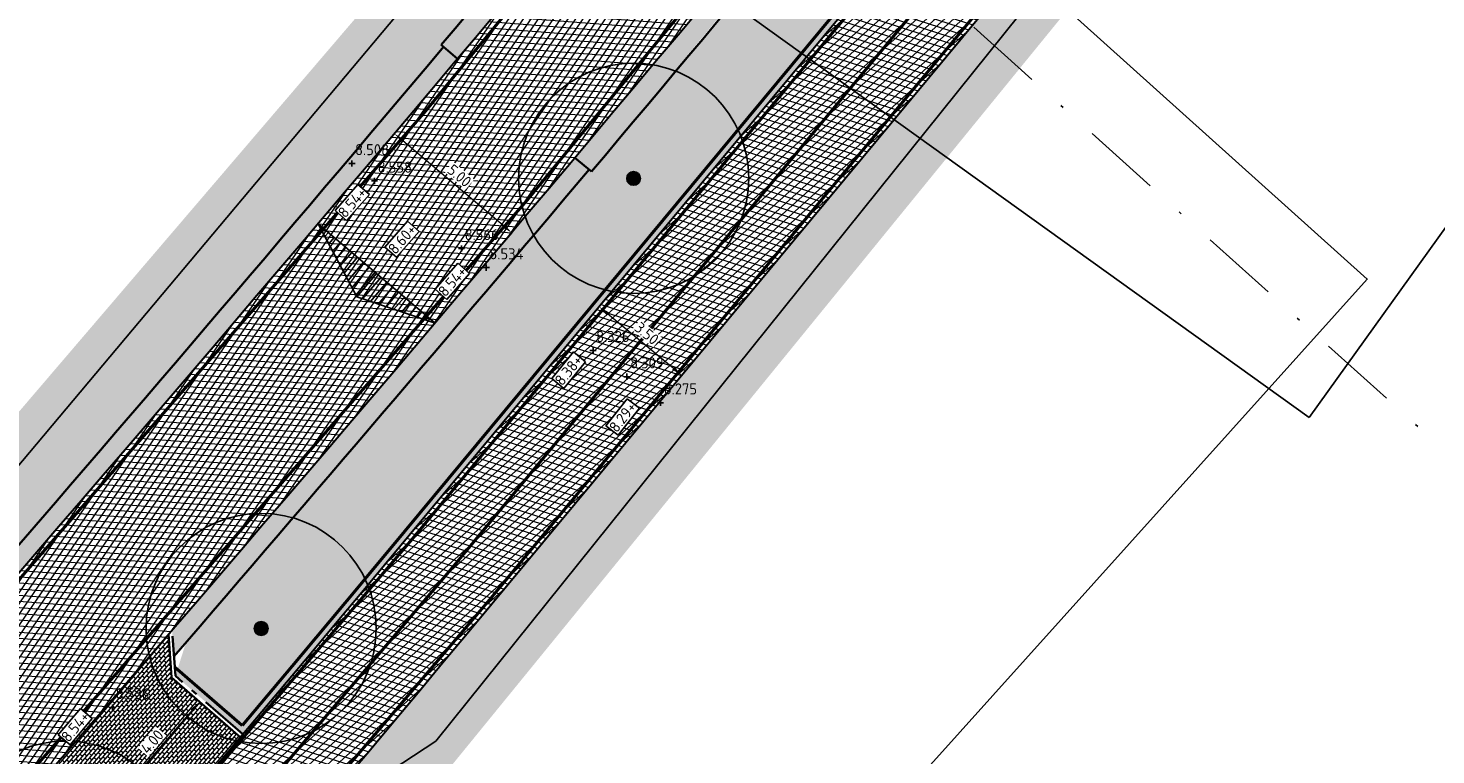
# Model space of a CAD drawing. Header units: metres. Extents: x 157685 to 160831, y 403691 to 406312.
# Tile 54 of 134: x 159444 to 159490, y 404502 to 404525. Entities that reach past the tile are written whole.
import ezdxf

# ---------------------------------------------------------------- set-up
doc = ezdxf.new("R2010")
doc.units = ezdxf.units.M
doc.header["$PDMODE"] = 35
for name, pattern in [('DASHDOT2', [12.7, 6.35, -3.175, 0, -3.175]), ('VH-OPSLUITBAND_120X250', [26, 16, -4, 2, -4]), ('VW-1-3_STREEP', [4, 1, -3]), ('VW-30-270_STREEP', [3, 0.3, -2.7])]:
    doc.linetypes.add(name, pattern=pattern)
doc.layers.get('Defpoints').update_dxf_attribs({"color": 171})
for name, color, linetype, lineweight in [('B-WE-GR-BOOM-S (ingemeten)', 90, 'Continuous', 25), ('B-WE-OG-HOOGTEPUNT-S', 7, 'Continuous', 25), ('B-WE-OG-HOOGTEPUNT-T18', 10, 'Continuous', 18), ('N-WE-GR-DOORWORTELBARE RUIMTE-G', 80, 'Continuous', 35), ('N-WE-GR-GRAS-A', 62, 'Continuous', 18), ('N-WE-GW-HOOGTE_AFWERKHOOGTE-T25', 7, 'Continuous', 25), ('N-WE-VH-GESLOTENVERHARDING_ASFALT-A-200', 253, 'Continuous', 18), ('N-WE-VH-HALFVERHARDING_GESTABILISEERD GRAS-A-200', 190, 'Continuous', 18), ('N-WE-VH-HALFVERHARDING_GRASBETONSTEEN-A-200', 132, 'Continuous', 18), ('N-WE-VH-HALFVERHARDING_GRASBETONSTEEN-G', 7, 'Continuous', 35), ('N-WE-VH-KANTOPSLUITING_OPSLUITBAND_120X250-G', 4, 'VH-OPSLUITBAND_120X250', 35), ('N-WE-VH-KANTVERHARDING-G', 7, 'Continuous', 30), ('N-WE-VH-M', 7, 'Continuous', 18), ('N-WE-VH-OPENVERHARDING_BETONSTRAATSTEEN-A-200', 252, 'Continuous', 18), ('N-WE-VH-VERHARDING_ASFALT-A', 252, 'Continuous', 18), ('N-WE-VW-MARKERING_LANGS_STREEP_13_010-G', 7, 'VW-1-3_STREEP', 13), ('N-WE-VW-MARKERING_LANGS_STREEP_30270_010-G', 7, 'VW-30-270_STREEP', 13), ('N-WE-VW-MARKERING_LANGS_STREEP_DOORGETROKKEN_010-G', 7, 'Continuous', 13), ('X-XX-AL-BLADVERWIJZING_AS-G', 7, 'DASHDOT2', 25)]:
    doc.layers.add(name, color=color, linetype=linetype, lineweight=lineweight)
doc.layers.add('Iv-a-afwateringsprofiel', color=5, linetype='Continuous')
doc.styles.add('NLCS-ISO', font='NLCS-ISO.TTF')
doc.styles.add('NLCS-ISO-M200-T18', font='NLCS-ISO.TTF', dxfattribs={"height": 0.36})
doc.dimstyles.new('NLCS-M200-T18-PIJL_L2_H2', dxfattribs={"dimscale": 0.2, "dimtxt": 0.36, "dimasz": 1.8, "dimexe": 2, "dimexo": 2, "dimgap": 0.7, "dimtad": 1, "dimzin": 0, "dimdsep": 46, "dimtxsty": 'NLCS-ISO-M200-T18', "dimcen": 0, "dimdle": 2, "dimclrd": 256, "dimclre": 256, "dimclrt": 256, "dimazin": 0, "dimtfac": 1, "dimtofl": 0, "dimtmove": 0, "dimatfit": 3, "dimfxl": 2, "dimfxlon": 1, "dimtfill": 1, "dimtfillclr": 256, "dimtolj": 1, "dimtzin": 0, "dimlwd": -1, "dimlwe": -1, "dimarcsym": 0})
pattern_1 = [(0, (0, 0), (1, 1), [0.12, -0.8]), (45, (0.4, 0.2), (-0.1131370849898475, 1.866761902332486), [0.12, -0.8]), (29.99999999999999, (0.08, 0.12), (0.2274613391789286, 1.286025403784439), [0.12, -0.8]), (15, (0.32, 0.48), (0.3856270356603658, 0.7244941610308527), [0.12, -0.8]), (135, (0.16, 2), (-0.02828427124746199, -0.6505382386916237), [0.12, -0.8]), (150, (1.2, 0.4), (0.2156921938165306, -0.5864101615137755), [0.12, -0.8]), (165, (0.24, 0.04), (0.1434520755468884, -0.7010146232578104), [0.12, -0.8]), (85, (0.4, 0.4), (-0.872677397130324, 1.040016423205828), [0.12, -0.8]), (99.99999999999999, (0, 0), (-1.112117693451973, 0.7787131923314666), [0.12, -0.7999999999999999])]
pattern_2 = [(0, (0, 0), (0.1875, 0.1875), [0.1875, -0.1875]), (90, (0.09375, 0.09375), (-0.1875, 0.1875), [0.1875, -0.1875])]
pattern_3 = [(98.04306412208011, (159358.0725910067, 404372.9916169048), (-0.2772456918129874, -0.0391768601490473), [0.14, -0.14]), (188.0430641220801, (159358.0725910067, 404372.9916169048), (0.03917686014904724, -0.2772456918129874), [0.14, -0.14]), (98.04306412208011, (159357.9339694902, 404372.9720286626), (-0.2772456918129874, -0.0391768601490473), [0.14, -0.14]), (188.0430641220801, (159358.0530027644, 404373.1302384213), (0.03917686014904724, -0.2772456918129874), [0.14, -0.14])]
pattern_4 = [(45, (0, 0), (-0.1979898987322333, 0.1979898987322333), [0.14, -0.14]), (135, (0, 0), (-0.1979898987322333, -0.1979898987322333), [0.14, -0.14]), (45, (-0.098994, 0.098994), (-0.1979898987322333, 0.1979898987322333), [0.14, -0.14]), (135, (0.098994, 0.098994), (-0.1979898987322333, -0.1979898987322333), [0.14, -0.14])]

# ---------------------------------------------------------------- blocks, each defined once
blk = doc.blocks.new('*D772')
at = {"layer": 'Defpoints', "color": 0, "transparency": 16777216}
for p in [(159462.7440440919, 404516.3472097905), (159462.7440440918, 404516.3472097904), (159465.4372175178, 404514.1118536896)]:
    blk.add_point(p, dxfattribs=at)
at = {"layer": 'N-WE-VH-M', "transparency": 16777216}
for p, q in [((159462.7440440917, 404516.3472097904), (159462.4885748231, 404516.0394185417)), ((159465.1602053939, 404514.3417760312), (159463.0210562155, 404516.1172874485)), ((159465.4372175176, 404514.1118536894), (159465.181748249, 404513.8040624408))]:
    blk.add_line(p, q, dxfattribs=at)
for points in [[(159463.0593766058, 404516.1634561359), (159462.9827358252, 404516.0711187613), (159462.7440440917, 404516.3472097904)], [(159465.1985257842, 404514.3879447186), (159465.1218850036, 404514.2956073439), (159465.4372175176, 404514.1118536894)]]:
    blk.add_solid(points, dxfattribs=at)
at = {"layer": 'N-WE-VH-M', "transparency": 16777216, "insert": (159464.2950062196, 404515.4757647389), "char_height": 0.36, "attachment_point": 5, "rotation": 320.30704774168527, "style": 'NLCS-ISO-M200-T18', "bg_fill": 3, "box_fill_scale": 1.1, "bg_fill_color": 256, "bg_fill_true_color": 13158600, "bg_fill_transparency": 0}
blk.add_mtext('\\A1;3.50', dxfattribs=at)
blk = doc.blocks.new('*D773')
at = {"layer": 'Defpoints', "color": 0, "transparency": 16777216}
for p in [(159456.0759489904, 404521.9849455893), (159456.0759489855, 404521.9849455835), (159459.8941502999, 404518.7567357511)]:
    blk.add_point(p, dxfattribs=at)
at = {"layer": 'N-WE-VH-M', "transparency": 16777216}
for p, q in [((159456.0759489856, 404521.9849455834), (159455.8176921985, 404521.6794894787)), ((159459.6192398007, 404518.9891668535), (159456.3508594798, 404521.7525144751)), ((159459.894150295, 404518.7567357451), (159459.6358935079, 404518.4512796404))]:
    blk.add_line(p, q, dxfattribs=at)
for points in [[(159456.3895979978, 404521.7983328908), (159456.3121209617, 404521.7066960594), (159456.0759489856, 404521.9849455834)], [(159459.6579783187, 404519.0349852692), (159459.5805012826, 404518.9433484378), (159459.894150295, 404518.7567357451)]]:
    blk.add_solid(points, dxfattribs=at)
at = {"layer": 'N-WE-VH-M', "transparency": 16777216, "insert": (159458.1916550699, 404520.6152055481), "char_height": 0.36, "attachment_point": 5, "rotation": 319.7861749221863, "style": 'NLCS-ISO-M200-T18', "bg_fill": 3, "box_fill_scale": 1.1, "bg_fill_color": 256, "bg_fill_true_color": 13158600, "bg_fill_transparency": 0}
blk.add_mtext('\\A1;5.00', dxfattribs=at)
blk = doc.blocks.new('*D775')
at = {"layer": 'Defpoints', "color": 0, "transparency": 16777216}
for p in [(159449.731255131, 404503.4770989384), (159449.731255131, 404503.4770989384), (159447.1136451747, 404500.4525133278)]:
    blk.add_point(p, dxfattribs=at)
at = {"layer": 'N-WE-VH-M', "transparency": 16777216}
for p, q in [((159449.7312551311, 404503.4770989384), (159449.42879657, 404503.7388599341)), ((159447.3492300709, 404500.7247260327), (159449.495670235, 404503.2048862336)), ((159447.1136451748, 404500.4525133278), (159446.8111866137, 404500.7142743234))]:
    blk.add_line(p, q, dxfattribs=at)
for points in [[(159449.4503014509, 404503.2441503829), (159449.5410390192, 404503.1656220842), (159449.7312551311, 404503.4770989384)], [(159447.3038612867, 404500.7639901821), (159447.3945988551, 404500.6854618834), (159447.1136451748, 404500.4525133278)]]:
    blk.add_solid(points, dxfattribs=at)
at = {"layer": 'N-WE-VH-M', "transparency": 16777216, "insert": (159448.1804833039, 404502.1742149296), "char_height": 0.36, "attachment_point": 5, "rotation": 49.125640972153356, "style": 'NLCS-ISO-M200-T18', "bg_fill": 3, "box_fill_scale": 1.1, "bg_fill_color": 256, "bg_fill_true_color": 13158600, "bg_fill_transparency": 0}
blk.add_mtext('\\A1;4.00', dxfattribs=at)
blk = doc.blocks.new('SGR-BOOM_01')
at = {"ltscale": 0.1}
h = blk.add_hatch(color=256, dxfattribs=at)
edge = h.paths.add_edge_path()
edge.add_arc((7.366995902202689e-12, -5.115907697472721e-12), 0.15, 0, 360)
for centre, radius in [((0, 0), 2.5), ((7.366995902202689e-12, -5.115907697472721e-12), 0.04499999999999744)]:
    blk.add_circle(centre, radius)
blk.add_circle((7.366995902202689e-12, -5.115907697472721e-12), 0.15, dxfattribs=at)
blk = doc.blocks.new('SOG-HOOGTEPUNT-SO')
for p, q in [((-0.5, 0), (0.5, 0)), ((0, 0.5), (0, -0.5))]:
    blk.add_line(p, q)
blk = doc.blocks.new('*U874')
h = blk.add_hatch()
h.set_pattern_fill('AMO-BODEM_LEEM', color=256, scale=0.1, angle=135, pattern_type=2)
h.set_pattern_definition([(270, (-0.4999999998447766, -0.5295081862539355), (0.25, -5.551115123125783e-17), [])])
h.paths.add_polyline_path([(2.500000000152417, 0), (2.500000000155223, 1.000000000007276), (0, 0)])
h = blk.add_hatch()
h.set_pattern_fill('AMO-BODEM_LEEM', color=256, scale=0.1, angle=135, pattern_type=2)
h.set_pattern_definition([(270, (-1.499999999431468, -0.5295081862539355), (0.25, -5.551115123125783e-17), [])])
h.paths.add_polyline_path([(2.500000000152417, 0), (2.500000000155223, 1.000000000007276), (5.000000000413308, 0)])
for points in [[(2.500000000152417, 0), (2.500000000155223, 1.000000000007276), (0, 0)], [(2.500000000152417, 0), (2.500000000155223, 1.000000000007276), (5.000000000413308, 0)]]:
    blk.add_lwpolyline(points, close=True)

msp = doc.modelspace()

# ---------------------------------------------------------------- hatches: boundary and pattern name
at = {"layer": 'N-WE-GR-GRAS-A'}
h = msp.add_hatch(dxfattribs=at)
h.set_pattern_fill('AGR-GRAS_01-SO', color=256, scale=0.04, pattern_type=2)
h.set_pattern_definition(pattern_1)
h.paths.add_polyline_path([(159579.2250882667, 404669.007062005), (159579.4548592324, 404669.4049986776), (159577.3377705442, 404670.5444920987), (159569.9460748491, 404656.8453149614, -0.02051645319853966), (159546.911297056, 404618.0514843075), (159548.4815687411, 404617.0051789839), (159551.219, 404620.997), (159553.19, 404623.871), (159558.2951053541, 404632.7238371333), (159563.1091536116, 404641.0719479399), (159567.4356162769, 404648.5745295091), (159573.9518196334, 404659.8743721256)])
edge = h.paths.add_edge_path()
edge.add_line((159453.6258340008, 404499.9359977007), (159455.8691789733, 404497.994507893))
edge.add_line((159455.8691789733, 404497.994507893), (159456.78, 404499.98))
edge.add_line((159456.78, 404499.98), (159469.978729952, 404516.1753514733))
edge.add_line((159469.978729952, 404516.1753514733), (159495.9865078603, 404548.0878995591))
edge.add_line((159495.9865078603, 404548.0878995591), (159508.1128762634, 404562.9674219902))
edge.add_line((159508.1128762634, 404562.9674219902), (159515.4765263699, 404572.0029051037))
edge.add_line((159515.4765263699, 404572.0029051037), (159522.2517508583, 404580.3163672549))
edge.add_line((159522.2517508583, 404580.3163672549), (159528.657193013, 404588.1760921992))
edge.add_line((159528.657193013, 404588.1760921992), (159533.5569171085, 404595.2398400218))
edge.add_line((159533.5569171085, 404595.2398400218), (159543.9979499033, 404610.4661607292))
edge.add_line((159543.9979499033, 404610.4661607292), (159545.4164796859, 404612.5658099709))
edge.add_line((159545.4164796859, 404612.5658099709), (159546.2194060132, 404613.7058706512))
edge.add_line((159546.2194060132, 404613.7058706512), (159544.717494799, 404614.7066259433))
edge.add_arc((159085.911567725, 404918.0168982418), 550.0000000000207, 320.30704774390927, 326.5318590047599, ccw=False)
edge.add_line((159509.1245346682, 404566.7466538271), (159459.2459142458, 404506.652526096))
edge.add_arc((158612.8199803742, 405209.1930149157), 1099.99999998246, 319.8508843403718, 320.3070477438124, ccw=False)
h = msp.add_hatch(dxfattribs=at)
h.set_pattern_fill('AGR-GRAS_01-SO', color=256, scale=0.04, pattern_type=2)
h.set_pattern_definition(pattern_1)
edge = h.paths.add_edge_path()
edge.add_line((159486.0976987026, 404559.6040639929), (159489.2879344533, 404563.5953185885))
edge.add_line((159489.2879344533, 404563.5953185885), (159488.9579796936, 404566.7480068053))
edge.add_line((159488.9579796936, 404566.7480068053), (159488.4316255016, 404567.1687251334))
edge.add_line((159488.4316255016, 404567.1687251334), (159486.506, 404565.401))
edge.add_line((159486.506, 404565.401), (159484.934, 404563.096))
edge.add_line((159484.934, 404563.096), (159477.0752872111, 404553.2238677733))
edge.add_line((159477.0752872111, 404553.2238677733), (159455.8254069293, 404526.9358052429))
edge.add_line((159455.8254069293, 404526.9358052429), (159443.0590710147, 404512.0078888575))
edge.add_line((159443.0590710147, 404512.0078888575), (159433.7619803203, 404501.2826950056))
edge.add_line((159433.7619803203, 404501.2826950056), (159415.769490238, 404480.9739000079))
edge.add_line((159415.769490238, 404480.9739000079), (159403.496098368, 404467.6952198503))
edge.add_line((159403.496098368, 404467.6952198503), (159387.0426817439, 404450.2758926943))
edge.add_line((159387.0426817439, 404450.2758926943), (159373.7839626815, 404436.1209388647))
edge.add_line((159373.7839626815, 404436.1209388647), (159366.0961455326, 404428.1314440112))
edge.add_line((159366.0961455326, 404428.1314440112), (159359.25, 404421.795))
edge.add_line((159359.25, 404421.795), (159355.8008949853, 404419.1669526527))
edge.add_line((159355.8008949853, 404419.1669526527), (159352.68, 404417.098))
edge.add_line((159352.68, 404417.098), (159350.868, 404416.587))
edge.add_line((159350.868, 404416.587), (159349.917, 404416.656))
edge.add_line((159349.917, 404416.656), (159349.766, 404416.8245))
edge.add_line((159349.766, 404416.8245), (159349.405, 404417.398))
edge.add_line((159349.405, 404417.398), (159349.351, 404417.881))
edge.add_line((159349.351, 404417.881), (159343.21, 404414.61))
edge.add_line((159343.21, 404414.61), (159337.3, 404408.5))
edge.add_line((159337.3, 404408.5), (159326.4217340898, 404403.2471475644))
edge.add_line((159326.4217340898, 404403.2471475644), (159327.0184105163, 404402.0111895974))
edge.add_line((159327.0184105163, 404402.0111895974), (159324.4451240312, 404400.736043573))
edge.add_line((159324.4451240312, 404400.736043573), (159308.778, 404392.9815))
edge.add_line((159308.778, 404392.9815), (159290.525443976, 404383.9472802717))
edge.add_line((159290.525443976, 404383.9472802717), (159289.307, 404386.409))
edge.add_line((159289.307, 404386.409), (159284.765, 404383.811))
edge.add_line((159284.765, 404383.811), (159284.817, 404383.72))
edge.add_line((159284.817, 404383.72), (159285.9187846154, 404381.7928769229))
edge.add_line((159285.9187846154, 404381.7928769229), (159276.665, 404376.505))
edge.add_line((159276.665, 404376.505), (159275.513, 404378.52))
edge.add_line((159275.513, 404378.52), (159271.19, 404376.593))
edge.add_line((159271.19, 404376.593), (159272.941, 404374.175))
edge.add_line((159272.941, 404374.175), (159260.5997271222, 404367.2220883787))
edge.add_line((159260.5997271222, 404367.2220883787), (159251.1625291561, 404362.4409326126))
edge.add_line((159251.1625291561, 404362.4409326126), (159239.7911829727, 404356.9159978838))
edge.add_line((159239.7911829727, 404356.9159978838), (159232.3698555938, 404353.3396434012))
edge.add_line((159232.3698555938, 404353.3396434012), (159227.509698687, 404351.5886457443))
edge.add_line((159227.509698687, 404351.5886457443), (159220.223457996, 404348.9635884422))
edge.add_line((159220.223457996, 404348.9635884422), (159211.6693482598, 404345.8817484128))
edge.add_line((159211.6693482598, 404345.8817484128), (159209.3216520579, 404345.161543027))
edge.add_line((159209.3216520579, 404345.161543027), (159195.7787390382, 404341.2122880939))
edge.add_line((159195.7787390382, 404341.2122880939), (159186.7421899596, 404338.5771359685))
edge.add_line((159186.7421899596, 404338.5771359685), (159182.246, 404337.266))
edge.add_line((159182.246, 404337.266), (159176.4847919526, 404336.5116529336))
edge.add_line((159176.4847919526, 404336.5116529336), (159172.885968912, 404336.2487860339))
edge.add_line((159172.885968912, 404336.2487860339), (159167.72128602, 404336.1477853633))
edge.add_line((159167.72128602, 404336.1477853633), (159163.337809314, 404336.316808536))
edge.add_line((159163.337809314, 404336.316808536), (159160.8929747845, 404336.5131392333))
edge.add_line((159160.8929747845, 404336.5131392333), (159157.8820081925, 404336.8562838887))
edge.add_line((159157.8820081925, 404336.8562838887), (159154.55592463, 404337.3670281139))
edge.add_line((159154.55592463, 404337.3670281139), (159150.716, 404338.132))
edge.add_line((159150.716, 404338.132), (159150.967, 404339.634))
edge.add_line((159150.967, 404339.634), (159146.675, 404341.561))
edge.add_line((159146.675, 404341.561), (159145.643, 404339.641))
edge.add_line((159145.643, 404339.641), (159135.0451162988, 404343.0806025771))
edge.add_line((159135.0451162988, 404343.0806025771), (159121.0189521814, 404347.6328727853))
edge.add_line((159121.0189521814, 404347.6328727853), (159104.6198743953, 404353.0088633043))
edge.add_line((159104.6198743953, 404353.0088633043), (159078.836026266, 404361.5388528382))
edge.add_line((159078.836026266, 404361.5388528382), (159065.386, 404366.027))
edge.add_line((159065.386, 404366.027), (159066.2831298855, 404368.1900888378))
edge.add_line((159066.2831298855, 404368.1900888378), (159061.0873276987, 404370.0665498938))
edge.add_line((159061.0873276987, 404370.0665498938), (159060.435, 404368.22))
edge.add_line((159060.435, 404368.22), (159052.8473989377, 404370.6478335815))
edge.add_line((159052.8473989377, 404370.6478335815), (159037.53, 404375.549))
edge.add_line((159037.53, 404375.549), (159036.7704979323, 404377.299659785))
edge.add_line((159036.7704979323, 404377.299659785), (159035.8942451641, 404374.6548370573))
edge.add_line((159035.8942451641, 404374.6548370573), (159036.4970810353, 404373.4546410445))
edge.add_line((159036.4970810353, 404373.4546410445), (159141.1647930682, 404338.77731789))
edge.add_arc((159168.4631783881, 404421.1729376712), 86.80000000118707, 251.6695173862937, 286.9570299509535)
edge.add_line((159193.7787823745, 404338.1466755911), (159205.379032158, 404341.6837170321))
edge.add_arc((159133.3987203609, 404577.753780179), 246.8000000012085, 286.9570299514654, 297.1231289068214)
edge.add_line((159245.9158836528, 404358.0946625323), (159333.6997134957, 404403.0606426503))
edge.add_arc((159259.9344095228, 404547.0673089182), 161.7999999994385, 297.1231289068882, 316.7431859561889)
edge.add_line((159377.7716470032, 404436.1906862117), (159378.8752580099, 404437.3635797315))
edge.add_line((159378.8752580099, 404437.3635797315), (159378.9480869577, 404437.2950527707))
edge.add_line((159378.9480869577, 404437.2950527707), (159393.8634797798, 404453.1468044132))
edge.add_arc((158121.6145912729, 405650.2442840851), 1746.900000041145, 316.7431859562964, 319.8907262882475)
edge.add_line((159457.6736446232, 404524.8084502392), (159457.5971629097, 404524.8728749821))
edge.add_arc((158121.6145911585, 405650.244284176), 1746.80000018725, 319.8907262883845, 321.3644282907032)
h = msp.add_hatch(dxfattribs=at)
h.set_pattern_fill('AGR-GRAS_01-SO', color=256, scale=0.04, pattern_type=2)
h.set_pattern_definition(pattern_1)
edge = h.paths.add_edge_path()
edge.add_line((159462.4919925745, 404520.7496914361), (159462.4155108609, 404520.814116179))
edge.add_arc((158121.6145912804, 405650.2442840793), 1753.100000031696, 319.22933219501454, 319.89072628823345, ccw=False)
edge.add_line((159449.2888865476, 404505.4121672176), (159448.9387795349, 404504.3216417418))
edge.add_line((159448.9387795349, 404504.3216417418), (159451.1402873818, 404502.4177233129))
edge.add_arc((158612.8199842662, 405209.1930116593), 1096.499994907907, 319.8662638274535, 320.3070477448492)
edge.add_line((159456.5527408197, 404508.8878821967), (159501.301242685, 404562.8012054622))
edge.add_line((159501.301242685, 404562.8012054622), (159498.5830501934, 404564.9738743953))
edge.add_line((159498.5830501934, 404564.9738743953), (159491.0969498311, 404555.6081300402))
edge.add_arc((158121.6145913, 405650.2442840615), 1753.200000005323, 319.8907262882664, 321.36442829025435, ccw=False)
at = {"layer": 'N-WE-VH-GESLOTENVERHARDING_ASFALT-A-200', "true_color": 0xcf7363}
h = msp.add_hatch(dxfattribs=at)
h.set_pattern_fill('AVH-ASFALT-SO', color=23, scale=0.2, angle=90, pattern_type=2)
h.set_pattern_definition([(162.0033148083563, (158890.0418720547, 404357.8260220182), (-0.0617923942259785, -0.1902148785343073), []), (222.0033148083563, (158890.0418720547, 404357.8260220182), (0.1338347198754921, -0.1486212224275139), [])])
edge = h.paths.add_edge_path()
edge.add_line((159253.1060315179, 404346.7421801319), (159251.5295873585, 404349.8670519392))
edge.add_line((159251.5295873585, 404349.8670519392), (159247.4561724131, 404347.8120840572))
edge.add_arc((159181.4707240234, 404478.610289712), 146.5000000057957, 287.0872649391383, 296.7701601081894, ccw=False)
edge.add_line((159224.5165077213, 404338.5770418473), (159183.3511629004, 404325.9229432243))
edge.add_arc((159166.7498879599, 404379.9289398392), 56.50000000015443, 251.76502299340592, 287.08726493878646, ccw=False)
edge.add_line((159149.0702026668, 404326.2663017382), (159006.9274350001, 404373.096638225))
edge.add_arc((158977.6699027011, 404284.2920955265), 93.50000000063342, 71.76502299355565, 102.0033148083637)
edge.add_line((158958.224868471, 404375.7477713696), (158896.1344402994, 404362.5462889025))
edge.add_line((158896.1344402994, 404362.5462889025), (158896.0895711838, 404358.9585128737))
edge.add_line((158896.0895711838, 404358.9585128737), (158958.9527574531, 404372.3242968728))
edge.add_arc((158977.6699027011, 404284.2920955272), 89.99999999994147, 71.76502299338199, 102.00331480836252, ccw=False)
edge.add_line((159005.8322332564, 404369.7724040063), (159147.975000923, 404322.9420675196))
edge.add_arc((159166.7498879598, 404379.9289398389), 59.99999999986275, 251.7650229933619, 287.0872649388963)
edge.add_line((159184.3795604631, 404322.5774390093), (159225.5449052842, 404335.2315376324))
edge.add_arc((159181.470724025, 404478.6102897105), 150.0000000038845, 287.0872649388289, 291.9126172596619)
edge.add_arc((159238.5691145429, 404336.6639132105), 3.000000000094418, 26.937080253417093, 111.9126172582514, ccw=False)
edge.add_line((159241.2436281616, 404338.0229484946), (159241.6854861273, 404337.1533940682))
edge.add_line((159241.6854861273, 404337.1533940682), (159243.4758799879, 404338.0448847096))
edge.add_line((159243.4758799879, 404338.0448847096), (159243.2497899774, 404338.4898185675))
edge.add_arc((159245.9243035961, 404339.8488538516), 2.999999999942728, 114.9144922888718, 206.9370802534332, ccw=False)
edge.add_arc((159181.4707239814, 404478.6102897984), 150.0000001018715, 294.9144922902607, 296.7701601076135)
edge.add_line((159249.0326165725, 404344.6872122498), (159253.1060315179, 404346.7421801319))
edge = h.paths.add_edge_path()
edge.add_line((159369.5069096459, 404414.1288596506), (159372.0303652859, 404411.7035407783))
edge.add_line((159372.0303652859, 404411.7035407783), (159405.9060386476, 404446.9499407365))
edge.add_arc((158612.8199803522, 405209.1930149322), 1100.000000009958, 316.1360561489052, 320.3070477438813)
edge.add_line((159459.2459142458, 404506.652526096), (159509.1245346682, 404566.7466538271))
edge.add_arc((159085.911567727, 404918.0168982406), 549.9999999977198, 320.3070477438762, 331.3138853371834)
edge.add_line((159568.4059524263, 404654.0108969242), (159565.0310872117, 404655.1352974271))
edge.add_arc((159085.9115677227, 404918.0168982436), 546.5000000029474, 320.3070477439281, 331.24746020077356, ccw=False)
edge.add_line((159506.4313612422, 404568.982009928), (159456.5527408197, 404508.8878821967))
edge.add_arc((158612.8199803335, 405209.1930149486), 1096.500000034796, 316.1360561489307, 320.3070477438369, ccw=False)
edge.add_line((159403.3825830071, 404449.3752596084), (159369.5069096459, 404414.1288596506))
at = {"layer": 'N-WE-VH-HALFVERHARDING_GESTABILISEERD GRAS-A-200'}
h = msp.add_hatch(dxfattribs=at)
h.set_pattern_fill('AVH-GRAS_GESTABILISEERD-SO', color=256, scale=0.2, pattern_type=2)
h.set_pattern_definition(pattern_2)
edge = h.paths.add_edge_path()
edge.add_line((159489.3916860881, 404562.6039809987), (159489.2879344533, 404563.5953185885))
edge.add_line((159489.2879344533, 404563.5953185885), (159486.097698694, 404559.6040639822))
edge.add_arc((158674.2886782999, 405196.7226511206), 1031.966074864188, 319.38103026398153, 321.87470241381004, ccw=False)
edge.add_line((159457.6085175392, 404524.8863547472), (159458.1438940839, 404524.4353869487))
edge.add_arc((158121.6145910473, 405650.2442842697), 1747.500000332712, 319.8913043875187, 321.3644282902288)
edge.add_line((159486.6444917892, 404559.1670087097), (159489.3916860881, 404562.6039809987))
edge = h.paths.add_edge_path()
edge.add_line((159551.5318165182, 404649.0027897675), (159551.1268258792, 404649.6991015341))
edge.add_arc((159121.4782949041, 404899.123197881), 496.8000000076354, 321.36442829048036, 329.86352586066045, ccw=False)
edge.add_line((159509.5451644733, 404588.938825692), (159500.2259648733, 404577.2797192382))
edge.add_line((159500.2259648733, 404577.2797192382), (159501.1824617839, 404577.3552380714))
edge.add_line((159501.1824617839, 404577.3552380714), (159510.0919575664, 404588.501770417))
edge.add_arc((159121.4782949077, 404899.1231978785), 497.5000000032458, 321.3644282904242, 329.8175898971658)
edge = h.paths.add_edge_path()
edge.add_line((159554.6521964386, 404655.8730981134), (159555.4126644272, 404655.7978745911))
edge.add_arc((159121.4782949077, 404899.1231978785), 497.5000000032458, 330.7188100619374, 331.0613711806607)
edge.add_line((159556.8596981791, 404658.3966233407), (159556.2554369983, 404658.7504109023))
edge.add_arc((159121.4782949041, 404899.123197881), 496.8000000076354, 330.6834811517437, 331.0633580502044, ccw=False)
h = msp.add_hatch(dxfattribs=at)
h.set_pattern_fill('AVH-GRAS_GESTABILISEERD-SO', color=256, scale=0.2, pattern_type=2)
h.set_pattern_definition(pattern_2)
edge = h.paths.add_edge_path()
edge.add_line((159498.5830501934, 404564.9738743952), (159498.0362571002, 404565.41092967))
edge.add_line((159498.0362571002, 404565.41092967), (159490.550156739, 404556.0451853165))
edge.add_arc((158121.6145912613, 405650.2442840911), 1752.50000005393, 319.8913043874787, 321.3644282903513, ccw=False)
edge.add_line((159461.9680122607, 404521.2141883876), (159462.4919925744, 404520.7496914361))
edge.add_arc((155110.6306709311, 408121.0682736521), 5648.096215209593, 320.3988604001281, 320.8562941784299)
edge.add_line((159491.0969498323, 404555.6081300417), (159498.5830501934, 404564.9738743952))
edge = h.paths.add_edge_path()
edge.add_line((159538.8609755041, 404618.0505616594), (159537.8869618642, 404617.8580701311))
edge.add_arc((159121.4782949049, 404899.1231978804), 502.500000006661, 321.3644282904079, 325.96276204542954, ccw=False)
edge.add_line((159513.9976225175, 404585.3799470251), (159499.1226516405, 404566.7701010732))
edge.add_line((159499.1226516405, 404566.7701010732), (159499.6694447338, 404566.3330457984))
edge.add_line((159499.6694447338, 404566.3330457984), (159514.4663023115, 404585.005328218))
edge.add_arc((159143.5612071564, 404884.342065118), 476.6267634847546, 321.0949430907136, 326.0340393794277)
edge = h.paths.add_edge_path()
edge.add_line((159541.3982866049, 404623.1278164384), (159541.5920209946, 404622.1502595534))
edge.add_arc((159121.8726404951, 404898.8949095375), 502.7444277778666, 326.6008838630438, 331.0440614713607)
edge.add_line((159561.7701314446, 404655.4977913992), (159561.16589214, 404655.851607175))
edge.add_arc((159121.478294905, 404899.1231978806), 502.5000000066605, 326.68479930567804, 331.04499852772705, ccw=False)
at = {"layer": 'N-WE-VH-HALFVERHARDING_GRASBETONSTEEN-A-200'}
h = msp.add_hatch(dxfattribs=at)
h.set_pattern_fill('AVH-GRASBETONSTEEN_02-SO', color=256, scale=0.2, pattern_type=2)
h.set_pattern_definition(pattern_4)
edge = h.paths.add_edge_path()
edge.add_line((159458.1438940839, 404524.4353869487), (159457.6849999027, 404524.821930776))
edge.add_arc((158121.614589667, 405650.2442854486), 1746.900002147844, 319.39512478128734, 319.89130438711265, ccw=False)
edge.add_line((159447.8889013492, 404513.2939489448), (159448.2650787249, 404512.8108863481))
edge.add_arc((158121.6145920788, 405650.2442833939), 1747.499998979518, 319.3911274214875, 319.8913043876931)
h = msp.add_hatch(dxfattribs=at)
h.set_pattern_fill('AVH-GRASBETONSTEEN_02-SO', color=256, scale=0.2, pattern_type=2)
h.set_pattern_definition(pattern_4)
edge = h.paths.add_edge_path()
edge.add_line((159462.4269042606, 404520.8276463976), (159461.9680100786, 404521.2141902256))
edge.add_arc((158121.7140956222, 405650.159270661), 1752.369124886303, 319.3579148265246, 319.89133432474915, ccw=False)
edge.add_line((159451.3996834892, 404508.7856301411), (159451.7758113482, 404508.3026311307))
edge.add_arc((158121.7125982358, 405650.1605411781), 1752.97108864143, 319.353943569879, 319.8913340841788)
h = msp.add_hatch(dxfattribs=at)
h.set_pattern_fill('AVH-GRASBETONSTEEN_02-SO', color=256, scale=0.2, angle=5, pattern_type=2)
h.set_pattern_definition(pattern_3)
edge = h.paths.add_edge_path()
edge.add_line((159378.9526885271, 404437.3083711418), (159379.383533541, 404436.8822680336))
edge.add_line((159379.383533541, 404436.8822680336), (159394.3004534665, 404452.735642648))
edge.add_arc((158121.6145912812, 405650.2442840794), 1747.500000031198, 316.7431859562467, 319.391127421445)
edge.add_line((159448.2650787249, 404512.8108863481), (159447.8889013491, 404513.2939489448))
edge.add_arc((158121.6145912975, 405650.2442840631), 1746.900000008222, 316.7431859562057, 319.39512478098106, ccw=False)
edge.add_line((159393.8634797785, 404453.1468044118), (159378.9526885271, 404437.3083711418))
h = msp.add_hatch(dxfattribs=at)
h.set_pattern_fill('AVH-GRASBETONSTEEN_02-SO', color=256, scale=0.2, angle=5, pattern_type=2)
h.set_pattern_definition(pattern_3)
edge = h.paths.add_edge_path()
edge.add_line((159448.8328433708, 404505.8020787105), (159448.8935410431, 404504.9538407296))
edge.add_arc((158121.6145913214, 405650.2442840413), 1753.09999997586, 319.2095501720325, 319.3539533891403)
edge.add_line((159451.7758113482, 404508.3026311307), (159451.3996834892, 404508.7856301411))
edge.add_arc((158121.6145912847, 405650.2442840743), 1752.500000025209, 319.22924981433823, 319.35792472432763, ccw=False)
edge = h.paths.add_edge_path()
edge.add_line((159445.5319617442, 404501.0696209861), (159444.6837925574, 404501.0079555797))
edge.add_arc((158121.6145912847, 405650.2442840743), 1752.500000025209, 316.743185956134, 319.0219645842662, ccw=False)
edge.add_line((159397.9419008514, 404449.3092946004), (159382.9396783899, 404433.3652623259))
edge.add_line((159382.9396783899, 404433.3652623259), (159383.3664157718, 404432.9432216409))
edge.add_line((159383.3664157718, 404432.9432216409), (159398.3788745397, 404448.8981328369))
edge.add_arc((158121.6145913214, 405650.2442840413), 1753.09999997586, 316.7431859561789, 319.0416642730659)
at = {"layer": 'N-WE-VH-OPENVERHARDING_BETONSTRAATSTEEN-A-200'}
h = msp.add_hatch(dxfattribs=at)
h.set_pattern_fill('AVH-BSS_KEIFORMAAT_HALFST-SO', color=256, scale=0.1, pattern_type=2)
h.set_pattern_definition([(319.6608578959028, (158612.3636645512, 405209.5865668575), (0.1480013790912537, 0.01206614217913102), [0.105, -0.105]), (49.66085789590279, (158612.3636645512, 405209.5865668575), (-0.08003376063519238, 0.06796761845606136), [])])
edge = h.paths.add_edge_path()
edge.add_line((159451.0622622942, 404502.3251865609), (159448.8226361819, 404504.2634579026))
edge.add_line((159448.8226361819, 404504.2634579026), (159448.7214947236, 404505.676889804))
edge.add_arc((158121.1582884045, 405650.6378250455), 1753.100000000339, 319.0275091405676, 319.2237728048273, ccw=False)
edge.add_line((159444.7917106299, 404501.1361184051), (159446.2050262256, 404501.238872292))
edge.add_line((159446.2050262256, 404501.238872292), (159448.4814779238, 404499.2760398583))
edge.add_arc((158612.8199827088, 405209.1930129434), 1096.499996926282, 319.6512017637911, 319.8599390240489)
at = {"layer": 'N-WE-VH-VERHARDING_ASFALT-A'}
h = msp.add_hatch(dxfattribs=at)
h.set_pattern_fill('AVH-ASFALT', color=256, scale=0.2, angle=90, pattern_type=2)
h.set_pattern_definition([(355.6069263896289, (158844.5507043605, 404349.5946988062), (0.01531969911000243, 0.199412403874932), []), (55.60692638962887, (158844.5507043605, 404349.5946988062), (-0.1650363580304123, 0.112973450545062), [])])
h.paths.add_polyline_path([(159490.550156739, 404556.0451853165), (159513.9976225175, 404585.3799470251, 0.04516852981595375), (159563.9566673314, 404660.9653931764), (159581.4923918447, 404693.5453829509), (159579.7718625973, 404700.8985033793), (159559.5538974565, 404663.3351225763, -0.04516852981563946), (159510.0919575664, 404588.501770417), (159486.6444917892, 404559.1670087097, -0.02016670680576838), (159394.3004534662, 404452.7356426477), (159378.2814496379, 404435.7109974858, -0.08581840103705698), (159334.018846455, 404402.4376224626), (159311.9556014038, 404391.136048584), (159313.3724200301, 404386.2439976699), (159336.2983675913, 404397.9874782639, 0.08581840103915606), (159381.922897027, 404432.2846494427), (159385.6609474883, 404436.2573673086), (159397.941900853, 404449.3092946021, 0.02016670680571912)])

# ---------------------------------------------------------------- linework, layer by layer
at = {"layer": 'Defpoints'}
for points in [[(159485.8753094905, 404512.7402766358), (159598.9923484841, 404670.3249953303), (159556.8177704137, 404700.5987264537), (159443.7007314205, 404543.0140077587)], [(159358.0725910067, 404372.9916169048), (159487.7624497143, 404517.244688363), (159449.1558453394, 404551.9538216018), (159319.4659866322, 404407.7007501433)]]:
    msp.add_lwpolyline(points, close=True, dxfattribs=at)
for points in [[(159546.5898328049, 404643.4831197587), (159525.0756006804, 404611.6019615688), (159501.0137437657, 404579.9490714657), (159496.629518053, 404578.0791359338), (159494.0594498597, 404579.0991007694), (159493.5642089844, 404578.7102050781), (159491.0617675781, 404575.8659667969), (159487.632698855, 404574.256588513), (159486.4201507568, 404572.9109039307), (159485.4623269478, 404570.181091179), (159486.7058460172, 404568.6200510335), (159487.6972894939, 404566.2831322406), (159487.4122336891, 404563.1630699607), (159464.4944986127, 404535.7928182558), (159437.0103563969, 404503.0651510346), (159410.943379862, 404473.4471145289), (159383.1402533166, 404443.5816233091), (159359.2200813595, 404420.3188932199)], [(159368.8800170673, 404407.0709151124), (159409.8846412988, 404449.5533679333), (159433.6816379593, 404475.417841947), (159451.7360034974, 404495.6823665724), (159451.4221206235, 404497.1496543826), (159452.8469695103, 404498.0089469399), (159453.5024760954, 404499.6233198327), (159457.420049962, 404502.195046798), (159480.5840653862, 404531.0306694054), (159502.7678063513, 404558.0267042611), (159516.7375779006, 404574.6956145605), (159527.4320175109, 404588.0570825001), (159532.9328639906, 404595.9643169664), (159544.0037135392, 404611.9376033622), (159553.2160807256, 404625.9548317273)]]:
    msp.add_lwpolyline(points, dxfattribs=at)
at = {"layer": 'N-WE-GR-DOORWORTELBARE RUIMTE-G', "const_width": 0.1}
msp.add_lwpolyline([(159541.4618533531, 404616.4913980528, -0.02702715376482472), (159506.277465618, 404569.1097445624), (159456.3988451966, 404509.0156168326, -0.001877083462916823), (159451.1179568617, 404502.7015481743, -0.001877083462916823)], format="xyb", dxfattribs=at)
msp.add_lwpolyline([(159451.1179568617, 404502.7015481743), (159448.9184991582, 404504.6050560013)], dxfattribs=at)
at = {"layer": 'N-WE-VH-HALFVERHARDING_GRASBETONSTEEN-G'}
for points in [[(159498.5830501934, 404564.9738743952), (159491.0969498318, 404555.608130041, -0.006430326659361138), (159462.4919925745, 404520.7496914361)], [(159489.2879344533, 404563.5953185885), (159486.097698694, 404559.6040639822, -0.006430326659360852), (159457.5971629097, 404524.8728749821)], [(159457.6736446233, 404524.8084502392, -0.01373459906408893), (159393.8634797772, 404453.1468044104), (159378.9480869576, 404437.2950527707)], [(159462.4155108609, 404520.814116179, -0.002972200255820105), (159448.8935410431, 404504.9538407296)]]:
    msp.add_lwpolyline(points, format="xyb", dxfattribs=at)
for points in [[(159457.5971629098, 404524.8728749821), (159458.1325349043, 404524.4219017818)], [(159462.4919925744, 404520.7496914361), (159461.9566205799, 404521.2006646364)]]:
    msp.add_lwpolyline(points, dxfattribs=at)
at = {"layer": 'N-WE-VH-KANTOPSLUITING_OPSLUITBAND_120X250-G', "ltscale": 0.1, "flags": 128}
msp.add_lwpolyline([(159451.1396226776, 404502.4169348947), (159448.9387795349, 404504.3216417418), (159448.8325836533, 404505.8057082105)], dxfattribs=at)
at = {"layer": 'N-WE-VH-KANTVERHARDING-G'}
for points in [[(159808.3632259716, 405013.2505823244, -0.003682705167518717), (159804.8239452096, 405006.8334047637), (159797.5900122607, 404993.9427722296, -0.08414504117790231), (159777.1185378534, 404968.5901378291), (159743.6274273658, 404939.0008022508, 0.04762168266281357), (159704.354615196, 404897.0131901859), (159688.8631223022, 404876.9214717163, 0.04078858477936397), (159604.4502564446, 404746.7490080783), (159559.5538974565, 404663.3351225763, -0.04516852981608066), (159510.0919575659, 404588.5017704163), (159486.6444917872, 404559.1670087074, -0.02016670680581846), (159394.3004534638, 404452.7356426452), (159378.2814496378, 404435.7109974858)], [(159799.3294497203, 404957.5312500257), (159790.519768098, 404964.7741166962, 0.3683535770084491), (159780.1423641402, 404964.589784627), (159746.9379476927, 404935.2537427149, 0.04762168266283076), (159708.3142729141, 404893.9601407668), (159692.8227800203, 404873.8684222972, 0.04078858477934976), (159608.8530263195, 404744.3792786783), (159563.9566673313, 404660.9653931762, -0.04516852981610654), (159513.9976225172, 404585.3799470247), (159490.5501567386, 404556.0451853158, -0.02016670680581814), (159397.941900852, 404449.309294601), (159381.9228970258, 404432.2846494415)], [(159773.6812360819, 404953.5185455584), (159745.9610024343, 404929.4628856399, 0.04303694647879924), (159721.6180946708, 404904.3603853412), (159704.463918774, 404883.320726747, 0.0473388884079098), (159620.0789692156, 404757.1282419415), (159566.8658552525, 404658.5073159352, -0.04953312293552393), (159506.4313612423, 404568.982009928), (159456.552740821, 404508.8878821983, -0.01820139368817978), (159403.3825830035, 404449.3752596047), (159369.5069096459, 404414.1288596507, -0.1049384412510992), (159346.6593342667, 404398.6279704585), (159321.3924655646, 404388.3303108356, 0.02159958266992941), (159317.1932792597, 404386.4034822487), (159266.4712849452, 404360.4218841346, 0.07166867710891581), (159258.6755715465, 404354.8977700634, -0.07321687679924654), (159251.5295873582, 404349.8670519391), (159247.4561724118, 404347.8120840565, -0.04227475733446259), (159224.5165077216, 404338.5770418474), (159183.3511629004, 404325.9229432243, -0.1553543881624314), (159149.0702026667, 404326.2663017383), (159006.9274350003, 404373.096638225, 0.1327104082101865)], [(159775.4923605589, 404950.456105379), (159748.2549719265, 404926.8194590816, 0.04303694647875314), (159724.3307382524, 404902.1486971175), (159707.1765623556, 404881.1090385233, 0.04733888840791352), (159623.1591888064, 404755.4662409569), (159569.9460748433, 404656.8453149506, -0.04953312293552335), (159509.1245346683, 404566.7466538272), (159459.245914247, 404506.6525260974, -0.01820139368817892), (159405.9060386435, 404446.9499407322), (159372.0303652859, 404411.7035407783, -0.1049384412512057), (159347.9802859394, 404395.3868153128), (159322.7134172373, 404385.0891556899, 0.02159958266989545), (159318.7889440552, 404383.2883813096), (159268.0669497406, 404357.3067831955, 0.07166867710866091), (159261.0857138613, 404352.3598153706, -0.07321687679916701), (159253.1060315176, 404346.7421801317), (159249.0326165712, 404344.6872122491, -0.008097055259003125), (159244.6605079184, 404342.5696663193, -0.008097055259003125)]]:
    msp.add_lwpolyline(points, format="xyb", dxfattribs=at)
msp.add_lwpolyline([(159451.0622622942, 404502.3251865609), (159448.8226361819, 404504.2634579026), (159448.721754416, 404505.6732606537)], dxfattribs=at)
at = {"layer": 'N-WE-VW-MARKERING_LANGS_STREEP_13_010-G', "const_width": 0.1, "flags": 128}
for points in [[(158799.755988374, 404333.3379209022), (158842.5193889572, 404353.833066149, -0.05942676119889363), (158887.8579844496, 404369.2721047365), (158962.3527291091, 404385.1109561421, -0.04343754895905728), (158976.500963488, 404386.8553766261, -0.08918120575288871), (159005.2994184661, 404382.7372438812), (159140.8502955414, 404337.8280595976, 0.1551991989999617), (159194.0704367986, 404337.1901518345), (159205.7540358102, 404340.7526233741, 0.04429900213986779), (159246.3717878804, 404357.2046336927), (159334.1556177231, 404402.1706138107, 0.08581840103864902), (159378.4999364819, 404435.5054166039), (159382.2379869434, 404439.47813447), (159394.5189403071, 404452.5300617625, 0.020166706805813), (159486.8788316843, 404558.9796993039), (159510.3262974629, 404588.3144610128, 0.04516852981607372), (159559.818063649, 404663.1929388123), (159604.7144226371, 404746.6068243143, -0.04078858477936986), (159689.1007017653, 404876.7382887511), (159704.5921946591, 404896.8300072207, -0.04762168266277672), (159743.8260585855, 404938.7759786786), (159774.6323000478, 404965.9932373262)], [(159777.5456031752, 404962.6958649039), (159746.7393164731, 404935.4785662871, 0.04762168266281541), (159708.0766934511, 404894.1433237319), (159692.5852005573, 404874.0516052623, 0.0407885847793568), (159608.588860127, 404744.5214624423), (159563.6925011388, 404661.1075769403, -0.04516852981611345), (159513.7632826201, 404585.5672564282), (159490.3158168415, 404556.2324947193, -0.02016670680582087), (159397.7234140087, 404449.5148754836), (159385.442460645, 404436.4629481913), (159381.7044101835, 404432.4902303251, -0.0858184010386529), (159336.1615963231, 404398.2544869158), (159248.3777664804, 404353.2885067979, -0.04425765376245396), (159207.0786106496, 404336.5565294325), (159195.3537162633, 404332.9814473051, -0.1551991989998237), (159139.4665064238, 404333.6513231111), (159003.9156293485, 404378.5605073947, 0.1331344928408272), (158963.2677895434, 404380.8071596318), (158888.773044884, 404364.9683082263, 0.05942676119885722), (158844.4210459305, 404349.8652328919), (158801.657699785, 404329.3701137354)]]:
    msp.add_lwpolyline(points, format="xyb", dxfattribs=at)
at = {"layer": 'N-WE-VW-MARKERING_LANGS_STREEP_30270_010-G', "const_width": 0.1, "flags": 128}
msp.add_lwpolyline([(159792.9871328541, 404962.7455764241, -0.09940442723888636), (159785.5967136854, 404958.4193337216), (159783.6244482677, 404957.7405952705, 0.09611741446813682), (159776.4467524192, 404953.6013963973), (159774.3453758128, 404951.7778186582), (159747.1079871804, 404928.1411723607, 0.04303694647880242), (159722.9744164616, 404903.2545412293), (159705.8202405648, 404882.2148826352, 0.04733888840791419), (159621.619079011, 404756.2972414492), (159568.4059650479, 404657.6763154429, -0.04953312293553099), (159507.7779479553, 404567.8643318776), (159457.899327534, 404507.7702041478, -0.01820139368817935), (159404.6443108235, 404448.1626001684), (159370.7686374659, 404412.9162002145, -0.104938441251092), (159347.3198101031, 404397.0073928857), (159322.0529414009, 404386.7097332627, 0.021599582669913), (159317.9911116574, 404384.8459317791), (159267.2691173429, 404358.8643336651, 0.07166867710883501), (159259.8806427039, 404353.6287927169, -0.07321687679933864), (159252.3178094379, 404348.3046160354), (159248.2443944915, 404346.2496481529, -0.0422747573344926), (159225.0307065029, 404336.9042897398), (159183.8653616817, 404324.2501911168, -0.1553543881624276), (159148.5226017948, 404324.604184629), (159006.3798341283, 404371.4345211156, 0.1327104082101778), (158958.5888129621, 404374.0360341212), (158889.7091228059, 404359.3910389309, 0.06078308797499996), (158843.4892124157, 404343.5123458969), (158697.8283415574, 404272.730896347, 0.2964777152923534), (158667.8835065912, 404223.0035187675), (158671.599814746, 404115.0876769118), (158672.0481688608, 404104.0965963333)], format="xyb", dxfattribs=at)
at = {"layer": 'N-WE-VW-MARKERING_LANGS_STREEP_DOORGETROKKEN_010-G', "const_width": 0.1, "flags": 128}
for points in [[(159773.7795490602, 404953.4052558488), (159746.0593154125, 404929.3495959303, 0.04303694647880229), (159721.7343508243, 404904.2655987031), (159704.5801749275, 404883.2259401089, 0.0473388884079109), (159620.2109786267, 404757.0570133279), (159566.9978646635, 404658.4360873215, -0.04953312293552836), (159506.5467829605, 404568.8862089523), (159456.6681625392, 404508.7920812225, -0.01820139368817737), (159403.4907311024, 404449.2713173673), (159369.6150577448, 404414.0249174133, -0.1049384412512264), (159346.7159464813, 404398.4890638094), (159321.4490777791, 404388.1914041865, 0.02159958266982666), (159317.2616648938, 404386.2699779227), (159266.5396705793, 404360.2883798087, 0.07166867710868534), (159258.77886336, 404354.7890005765, -0.07321687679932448), (159251.5971492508, 404349.7331288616), (159247.5237343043, 404347.6781609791, -0.04227475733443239), (159224.5605819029, 404338.4336630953), (159183.3952370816, 404325.7795644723, -0.1553543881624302), (159149.0232654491, 404326.1238345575), (159006.8804977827, 404372.9541710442, 0.1327104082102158)], [(159775.3940475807, 404950.5693950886), (159748.1566589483, 404926.9327487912, 0.04303694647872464), (159724.2144820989, 404902.2434837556), (159707.0603062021, 404881.2038251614, 0.04733888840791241), (159623.0271793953, 404755.5374695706), (159569.8140654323, 404656.9165435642, -0.04953312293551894), (159509.00911295, 404566.8424548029), (159459.1304925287, 404506.7483270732, -0.01820139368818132), (159405.7978905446, 404447.0538829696), (159371.922217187, 404411.8074830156, -0.1049384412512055), (159347.9236737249, 404395.5257219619), (159322.6568050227, 404385.228062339, 0.02159958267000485), (159318.720558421, 404383.4218856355), (159267.9985641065, 404357.4402875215, 0.07166867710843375), (159260.9824220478, 404352.4685848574, -0.07321687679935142), (159253.0384696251, 404346.8761032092), (159248.9650546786, 404344.8211353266, -0.008097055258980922), (159244.5973181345, 404342.7057069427, -0.008097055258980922)]]:
    msp.add_lwpolyline(points, format="xyb", dxfattribs=at)
at = {"layer": 'X-XX-AL-BLADVERWIJZING_AS-G', "ltscale": 0.4, "extrusion": (2.664041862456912e-05, -0.001837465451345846, 0.9999983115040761), "elevation": -730.3513524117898}
msp.add_lwpolyline([(159499.9487226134, 404502.3145568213), (159384.8673052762, 404605.778274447)], dxfattribs=at)

# ---------------------------------------------------------------- block references
at = {"layer": 'B-WE-GR-BOOM-S (ingemeten)', "xscale": 1.5, "yscale": 1.5, "zscale": 1.5}
for p in [(159463.8669433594, 404520.5270996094, 8.464111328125), (159451.7329735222, 404505.8630571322, 8.67081091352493), (159445.3602693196, 404498.4454540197, 8.690860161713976)]:
    msp.add_blockref('SGR-BOOM_01', p, dxfattribs=at)
at = {"layer": 'B-WE-OG-HOOGTEPUNT-S', "xscale": 0.2, "yscale": 0.2, "zscale": 0.2}
for p in [(159454.6911287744, 404521.0123965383, 8.508442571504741), (159455.425785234, 404520.4427641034, 8.557702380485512), (159458.2595291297, 404518.2455569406, 8.56632436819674), (159459.0670029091, 404517.6194639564, 8.533759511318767), (159462.5436363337, 404514.9237779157, 8.326452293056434), (159463.6499608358, 404514.0659642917, 8.308819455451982), (159464.7449468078, 404513.2169422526, 8.275124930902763), (159446.8905216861, 404503.2882541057, 8.535856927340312)]:
    msp.add_blockref('SOG-HOOGTEPUNT-SO', p, dxfattribs=at)
at = {"layer": 'Iv-a-afwateringsprofiel', "rotation": 139.6599993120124}
msp.add_blockref('*U874', (159457.3991681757, 404515.8123494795), dxfattribs=at)

# ---------------------------------------------------------------- texts
at = {"layer": 'B-WE-OG-HOOGTEPUNT-T18', "style": 'NLCS-ISO'}
for s, p in [('8.508', (159454.7934468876, 404521.2842411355, 8.508442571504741)), ('8.558', (159455.5281033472, 404520.7146087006, 8.557702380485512)), ('8.566', (159458.3618472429, 404518.5174015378, 8.56632436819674)), ('8.534', (159459.1693210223, 404517.8913085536, 8.533759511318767)), ('8.326', (159462.6459544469, 404515.1956225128, 8.326452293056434)), ('8.309', (159463.752278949, 404514.3378088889, 8.308819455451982)), ('8.275', (159464.847264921, 404513.4887868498, 8.275124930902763)), ('8.536', (159446.9928397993, 404503.5600987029, 8.535856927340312))]:
    msp.add_text(s, height=0.3599999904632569, rotation=359.8908317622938, dxfattribs=at).set_placement(p)

# ---------------------------------------------------------------- next in the draw order: texts
at = {"layer": 'N-WE-GW-HOOGTE_AFWERKHOOGTE-T25', "char_height": 0.3599999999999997, "attachment_point": 5, "style": 'NLCS-ISO-M200-T18', "bg_fill": 19, "box_fill_scale": 1.2, "bg_fill_color": 256, "bg_fill_transparency": 0}
for s, insert, width, rotation in [('8.54+', (159454.69889817, 404519.7411475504), 0.977827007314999, 48.764589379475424), ('8.54+', (159457.9608182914, 404517.1722959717), 0.977827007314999, 48.764589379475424), ('8.38+', (159461.7472901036, 404514.2781680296), 0.9778270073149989, 50.846099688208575), ('8.29+', (159463.5113530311, 404512.7530635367), 0.9778270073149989, 51.88918703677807), ('8.54+', (159445.6782336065, 404502.6665363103), 0.977827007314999, 49.82295135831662)]:
    msp.add_mtext(s, dxfattribs=dict(at, insert=insert, width=width, rotation=rotation))

# ---------------------------------------------------------------- next in the draw order: dimensions: what is measured, and where the dimension line sits
at = {"layer": 'N-WE-VH-M'}
for p1, p2, distance, picture, middle in [((159459.8941502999, 404518.7567357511), (159456.0759489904, 404521.9849455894), 7.646250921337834e-09, '*D773', (159458.1916550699, 404520.6152055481)), ((159465.4372175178, 404514.1118536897), (159462.7440440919, 404516.3472097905), 1.4534278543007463e-10, '*D772', (159464.2950062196, 404515.4757647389)), ((159447.1136451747, 404500.4525133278), (159449.731255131, 404503.4770989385), -3.8091307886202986e-11, '*D775', (159448.1804833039, 404502.1742149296))]:
    dim = msp.add_aligned_dim(p1=p1, p2=p2, distance=distance, dimstyle='NLCS-M200-T18-PIJL_L2_H2', dxfattribs=at)
    dim.commit()
    dim.dimension.update_dxf_attribs({"geometry": picture, "text_midpoint": middle})

# ---------------------------------------------------------------- next in the draw order: texts
at = {"layer": 'N-WE-GW-HOOGTE_AFWERKHOOGTE-T25', "insert": (159456.3251500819, 404518.5463301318), "char_height": 0.3599999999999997, "width": 0.977827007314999, "attachment_point": 5, "rotation": 48.764589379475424, "style": 'NLCS-ISO-M200-T18', "bg_fill": 19, "box_fill_scale": 1.2, "bg_fill_color": 256, "bg_fill_transparency": 0}
msp.add_mtext('8.60+', dxfattribs=at)

doc.saveas('drawing.dxf')
